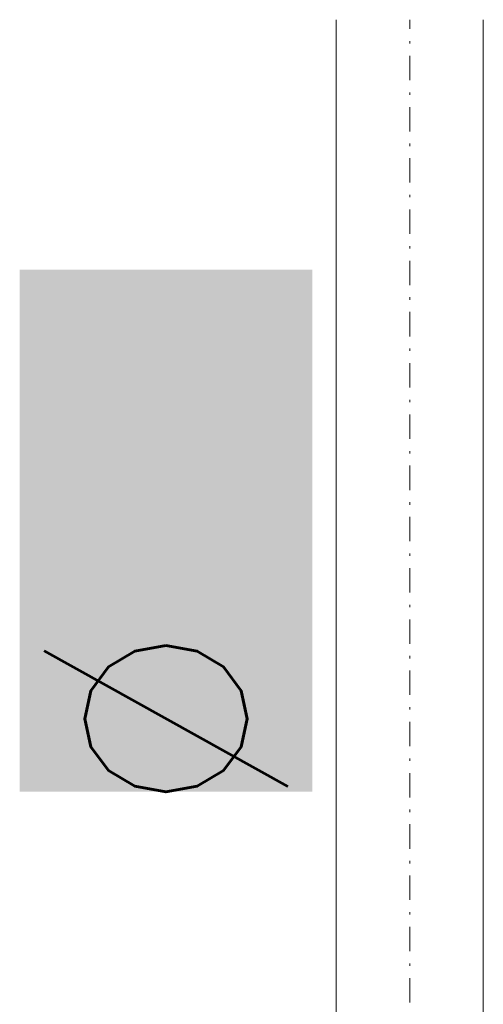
# Model space of a CAD drawing. Header units: millimetres. Extents: x -368 to 1732, y 3428 to 4913.
# Tile 14 of 80: x 448 to 467, y 4442 to 4482. Entities that reach past the tile are written whole.
import ezdxf
from ezdxf.enums import TextEntityAlignment as Align

# ---------------------------------------------------------------- set-up
doc = ezdxf.new("R2010")
doc.units = ezdxf.units.MM
doc.linetypes.add('ACAD_ISO08W100', pattern=[36, 24, -3, 6, -3])
doc.linetypes.add('DASHDOT2', pattern=[0.5, 0.25, -0.125, 0, -0.125])
doc.layers.add('-- CO_opis', color=11, linetype='Continuous', lineweight=0)
doc.layers.add('-- CO_rury', color=11, linetype='Continuous', lineweight=9)
doc.styles.add('A', font='arial.ttf', dxfattribs={"width": 0.9})
doc.styles.add('R', font='romans.shx')

# ---------------------------------------------------------------- blocks, each defined once
blk = doc.blocks.new('*U700')
at = {"color": 0, "ltscale": 10}
for p, q in [((-239.1, 30.15), (1234.7, 30.15)), ((-239.1, -30.15), (1234.7, -30.15))]:
    blk.add_line(p, q, dxfattribs=at)
at = {"color": 50, "linetype": 'DASHDOT2', "ltscale": 40}
blk.add_line((-239.1, 0), (1234.7, 0), dxfattribs=at)
blk = doc.blocks.new('-- fi_średnica_k')
blk.add_hatch(color=251).paths.add_polyline_path([(21.397, 32), (-21.397, 32), (-21.397, 8), (21.397, 8)])
at = {"insert": (-6.84, 20), "char_height": 20, "width": 56.29046, "attachment_point": 6, "style": 'R'}
blk.add_mtext('{\\C11;%%C}', dxfattribs=at)
at = {"color": 7, "style": 'A', "width": 0.9, "flags": 12}
blk.add_attdef('SR', text='', height=18, dxfattribs=at).set_placement((8.028, 20), align=Align.MIDDLE_CENTER)

msp = doc.modelspace()

# ---------------------------------------------------------------- block references
at = {"layer": '-- CO_opis', "lineweight": 0}
ref = msp.add_blockref('-- fi_średnica_k', (464.408, 4461.257), dxfattribs=dict(at, xscale=0.5, yscale=0.5, rotation=90))
ref.add_attrib('SR', '50', dxfattribs={"layer": '0', "color": 7, "height": 9, "rotation": 90, "style": 'A', "width": 0.9}).set_placement((454.402, 4465.271), align=Align.MIDDLE_CENTER)
at = {"layer": '-- CO_rury', "linetype": 'ACAD_ISO08W100', "ltscale": 20, "xscale": 0.1, "yscale": 0.1, "zscale": 0.1, "rotation": 89.99999999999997}
msp.add_blockref('*U700', (464.408, 4358.732), dxfattribs=at)

doc.saveas('drawing.dxf')
